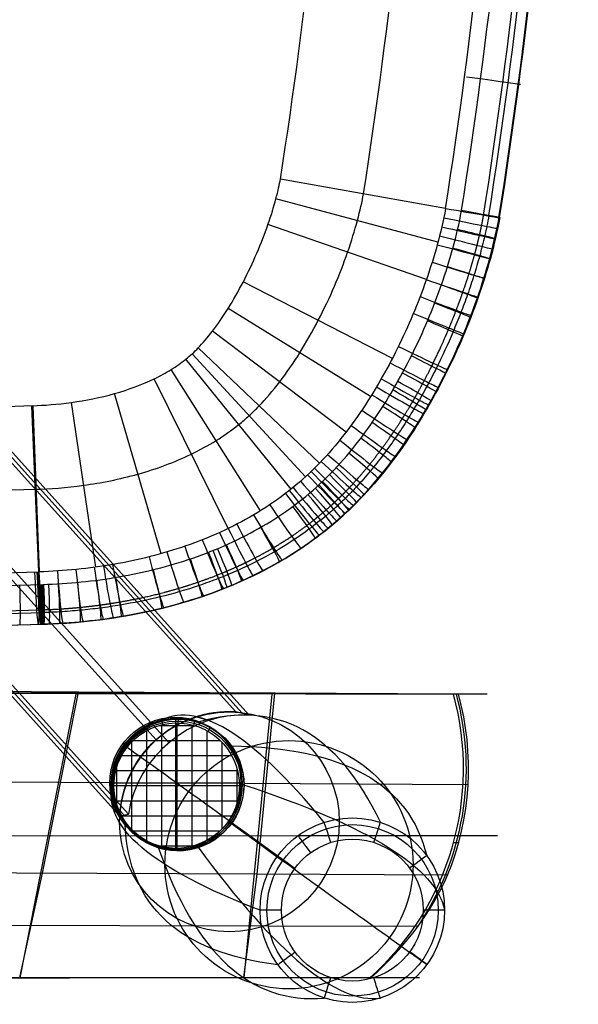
# Model space of a CAD drawing. Header units: millimetres. Extents: x -18.4 to 33.4, y -22 to 35.4.
# Tile 11 of 24: x 25.6 to 33.4, y -22 to -8.1. Entities that reach past the tile are written whole.
import ezdxf

# ---------------------------------------------------------------- set-up
doc = ezdxf.new("R2010")
doc.units = ezdxf.units.MM
doc.header["$MEASUREMENT"] = 0
doc.layers.add('Predefinito', color=7, linetype='Continuous', true_color=0x000000)

msp = doc.modelspace()

# ---------------------------------------------------------------- linework, layer by layer
at = {"layer": 'Predefinito'}
for p, q in [((28.794, -17.939, 1.032), (-10.136, 25.218, 0.005)), ((-9.985, 24.971, 2.76), (28.697, -17.911, 3.78)), ((28.608, -17.893, 6.529), (-9.842, 24.732, 5.515)), ((27.664, -18.328, 1.002), (-10.657, 24.154, -0.009)), ((-11.682, 23.649, -0.036), (27.092, -19.335, 0.987)), ((27.484, -18.289, 6.499), (-10.405, 23.713, 5.5)), ((27.024, -19.341, 3.736), (-11.577, 23.451, 2.718)), ((-11.479, 23.262, 5.472), (26.968, -19.359, 6.486)), ((31.566, -10.796, 8.146), (29.237, -10.382, 8.853)), ((31.459, -11.27, 8.144), (29.173, -10.662, 8.851)), ((32.329, -10.926, 6.924), (32.32, -10.926, 7.224)), ((31.295, -11.797, 8.14), (29.06, -11.025, 8.849)), ((30.815, -12.91, 8.129), (28.713, -11.83, 8.84)), ((30.507, -13.45, 8.122), (28.499, -12.206, 8.835)), ((30.162, -13.95, 8.114), (28.279, -12.525, 8.83)), ((29.787, -14.388, 8.105), (28.078, -12.761, 8.826)), ((29.591, -14.579, 8.1), (27.991, -12.845, 8.824)), ((29.386, -14.753, 8.095), (27.9, -12.923, 8.822)), ((28.955, -15.058, 8.085), (27.695, -13.067, 8.817)), ((28.499, -15.309, 8.075), (27.457, -13.198, 8.811)), ((27.552, -15.664, 8.053), (26.897, -13.406, 8.798)), ((25.827, -15.92, 8.012), (25.731, -13.577, 8.771)), ((25.744, -13.577, 8.771), (25.831, -15.92, 8.012)), ((26.631, -15.854, 8.031), (26.288, -13.531, 8.784)), ((30.253, -15.003, 6.876), (30.244, -15.003, 7.175)), ((25.887, -16.168, 6.278), (25.886, -16.097, 6.274)), ((25.879, -16.658, 7.074), (25.887, -16.658, 6.774)), ((25.882, -20.169, 25.338), (26.386, -17.614, 25.382)), ((26.386, -17.614, 25.382), (26.351, -17.645, 27.581)), ((28.907, -20.184, 25.408), (29.159, -17.629, 25.43)), ((29.159, -17.629, 25.43), (29.115, -17.644, 27.629)), ((26.351, -17.645, 27.581), (25.561, -21.646, 27.512)), ((29.115, -17.644, 27.629), (28.72, -21.644, 27.594)), ((31.748, -17.643, 25.475), (31.677, -17.644, 27.674)), ((28.794, -17.939, 1.032), (28.608, -17.893, 6.529)), ((27.511, -18.04, 25.478), (27.498, -18.005, 26.477)), ((27.565, -18.024, 25.398), (27.571, -18.074, 26.49)), ((27.755, -17.968, 26.477), (27.755, -19.82, 26.477)), ((27.796, -17.994, 25.403), (27.791, -18.05, 26.495)), ((28.026, -18.024, 25.407), (28.01, -18.082, 26.498)), ((28.221, -18.017, 1.017), (28.043, -17.965, 6.514)), ((28.074, -18.04, 25.478), (28.061, -18.021, 26.477)), ((27.346, -18.113, 25.393), (27.361, -18.155, 26.485)), ((27.348, -18.163, 26.485), (27.348, -19.709, 26.469)), ((27.53, -18.085, 26.489), (28.021, -18.085, 26.498)), ((27.56, -18.076, 26.49), (27.56, -19.794, 26.473)), ((27.773, -18.05, 26.494), (27.773, -19.819, 26.478)), ((27.985, -18.075, 26.498), (27.985, -19.792, 26.483)), ((28.198, -18.159, 26.501), (28.198, -19.706, 26.488)), ((28.245, -18.112, 25.41), (28.216, -18.169, 26.501)), ((27.138, -18.323, 26.479), (27.138, -19.55, 26.466)), ((27.163, -18.298, 26.48), (28.387, -18.298, 26.503)), ((28.408, -18.319, 26.504), (28.408, -19.546, 26.494)), ((27.006, -18.435, 25.383), (27.03, -18.458, 26.476)), ((27.044, -18.378, 25.478), (27.024, -18.326, 26.477)), ((28.539, -18.374, 25.478), (28.518, -18.372, 26.477)), ((28.583, -18.433, 25.414), (28.531, -18.48, 26.505)), ((26.999, -18.509, 26.475), (28.548, -18.509, 26.505)), ((27.388, -18.621, 0.995), (27.262, -18.531, 6.493)), ((26.916, -18.721, 26.47), (28.63, -18.722, 26.505)), ((26.925, -18.688, 26.471), (26.925, -19.181, 26.465)), ((28.621, -18.687, 26.505), (28.621, -19.18, 26.501)), ((26.868, -18.921, 25.478), (26.83, -18.868, 26.477)), ((26.869, -18.861, 25.375), (26.892, -18.861, 26.468)), ((28.721, -18.87, 25.413), (28.655, -18.897, 26.504)), ((26.83, -18.894, 26.477), (28.68, -18.894, 26.477)), ((26.867, -18.917, 25.375), (26.89, -18.914, 26.468)), ((26.889, -18.934, 26.467), (28.656, -18.934, 26.504)), ((28.723, -18.919, 25.413), (28.656, -18.943, 26.504)), ((28.718, -18.921, 25.478), (28.679, -18.92, 26.477)), ((31.883, -18.921, 25.478), (28.723, -18.905, 25.413)), ((26.916, -19.147, 26.466), (28.63, -19.147, 26.502)), ((26.926, -19.248, 25.372), (26.94, -19.229, 26.465)), ((28.666, -19.244, 25.409), (28.596, -19.252, 26.5)), ((26.968, -19.359, 6.486), (27.092, -19.335, 0.987)), ((27.047, -19.468, 25.478), (26.991, -19.416, 26.477)), ((26.997, -19.36, 26.465), (28.546, -19.36, 26.498)), ((27.036, -19.459, 25.372), (27.041, -19.431, 26.465)), ((27.158, -19.57, 26.466), (28.382, -19.57, 26.493)), ((28.541, -19.465, 25.478), (28.485, -19.462, 26.477)), ((28.557, -19.454, 25.405), (28.489, -19.45, 26.496)), ((27.196, -19.633, 25.374), (27.19, -19.599, 26.467)), ((28.397, -19.629, 25.4), (28.332, -19.615, 26.492)), ((27.511, -19.802, 25.478), (27.448, -19.767, 26.477)), ((27.524, -19.784, 26.472), (28.016, -19.784, 26.483)), ((27.565, -19.824, 25.38), (27.537, -19.787, 26.472)), ((27.679, -19.846, 25.383), (27.645, -19.81, 26.475)), ((27.795, -19.854, 25.385), (27.755, -19.819, 26.477)), ((27.911, -19.846, 25.388), (27.865, -19.814, 26.48)), ((28.027, -19.824, 25.391), (27.976, -19.794, 26.482)), ((28.075, -19.802, 25.478), (28.011, -19.783, 26.477)), ((31.679, -19.734, 27.673), (31.75, -19.735, 25.474)), ((25.56, -21.639, 27.112), (25.882, -20.169, 25.338)), ((28.721, -21.64, 27.194), (28.907, -20.184, 25.408)), ((25.561, -21.646, 27.512), (25.56, -21.639, 27.112)), ((28.72, -21.644, 27.594), (28.721, -21.64, 27.194)), ((30.498, -21.644, 27.641), (30.513, -21.642, 27.241))]:
    msp.add_line(p, q, dxfattribs=at)
at = {"layer": 'Predefinito', "extrusion": (-0.02615, -6.70595e-06, 0.999658)}
msp.add_lwpolyline([(21.652, 31.205), (21.651, 29.426), (21.666, 16.781), (21.665, 10.459), (21.568, 7.299), (21.479, 5.721), (21.358, 4.145), (21.202, 2.572), (21.01, 1.003), (20.779, -0.56), (20.645, -1.339), (20.494, -2.115), (20.323, -2.886), (20.129, -3.652), (20.021, -4.032), (19.906, -4.41), (19.782, -4.786), (19.65, -5.158), (19.509, -5.527), (19.357, -5.892), (19.195, -6.252), (19.022, -6.607), (18.931, -6.783), (18.836, -6.956), (18.739, -7.128), (18.639, -7.298), (18.535, -7.466), (18.428, -7.632), (18.317, -7.796), (18.204, -7.958), (18.086, -8.117), (17.965, -8.273), (17.841, -8.426), (17.713, -8.577), (17.582, -8.724), (17.447, -8.869), (17.309, -9.01), (17.167, -9.148), (17.023, -9.282), (16.875, -9.413), (16.724, -9.541), (16.57, -9.664), (16.413, -9.784), (16.253, -9.901), (16.091, -10.013), (15.925, -10.121), (15.758, -10.225), (15.587, -10.325), (15.414, -10.42), (15.239, -10.511), (15.061, -10.597), (14.881, -10.678), (14.699, -10.755), (14.514, -10.826), (14.328, -10.892), (14.14, -10.952), (13.95, -11.006), (13.759, -11.055), (13.566, -11.098), (13.372, -11.134), (13.177, -11.165), (12.981, -11.188), (12.882, -11.197), (12.784, -11.205), (12.685, -11.211), (12.586, -11.215), (12.488, -11.217), (12.389, -11.217), (12.29, -11.216), (12.191, -11.213), (12.093, -11.208), (11.994, -11.201), (11.896, -11.192), (11.798, -11.182), (11.7, -11.169), (11.602, -11.155), (11.505, -11.139), (11.408, -11.12), (11.31, -11.1), (11.213, -11.078), (11.116, -11.054), (11.02, -11.028), (10.925, -11), (10.83, -10.97), (10.735, -10.938), (10.642, -10.905)], dxfattribs=at)
at = {"layer": 'Predefinito', "extrusion": (-0.017454, 2.62662e-07, 0.999848)}
msp.add_lwpolyline([(17.643, 32.156), (17.643, 29.594), (17.617, 10.241), (17.512, 7.479), (17.421, 6.1), (17.296, 4.723), (17.131, 3.35), (17.031, 2.667), (16.916, 1.985), (16.786, 1.306), (16.639, 0.631), (16.473, -0.04), (16.286, -0.705), (16.078, -1.364), (15.965, -1.691), (15.847, -2.016), (15.723, -2.338), (15.593, -2.658), (15.456, -2.976), (15.314, -3.291), (15.166, -3.603), (15.011, -3.912), (14.851, -4.218), (14.684, -4.52), (14.51, -4.819), (14.329, -5.114), (14.142, -5.404), (13.947, -5.69), (13.745, -5.97), (13.536, -6.245), (13.318, -6.514), (13.093, -6.776), (12.86, -7.03), (12.618, -7.278), (12.494, -7.398), (12.368, -7.516), (12.24, -7.632), (12.11, -7.746), (11.978, -7.857), (11.843, -7.966), (11.707, -8.072), (11.568, -8.175), (11.428, -8.275), (11.285, -8.373), (11.141, -8.468), (10.994, -8.559), (10.821, -8.662)], dxfattribs=at)
at = {"layer": 'Predefinito', "extrusion": (-0.022106, -7.63506e-05, 0.999756)}
msp.add_lwpolyline([(19.753, 32.239), (19.743, 29.453), (19.696, 11.677), (19.617, 8.716), (19.547, 7.237), (19.45, 5.759), (19.322, 4.283), (19.158, 2.811), (18.955, 1.344), (18.835, 0.613), (18.7, -0.115), (18.547, -0.84), (18.374, -1.56), (18.278, -1.917), (18.177, -2.273), (18.068, -2.627), (17.953, -2.979), (17.831, -3.328), (17.7, -3.675), (17.562, -4.018), (17.415, -4.357), (17.259, -4.692), (17.094, -5.023), (16.919, -5.348), (16.735, -5.667), (16.54, -5.98), (16.336, -6.286), (16.121, -6.585), (16.011, -6.731), (15.897, -6.874), (15.781, -7.016), (15.663, -7.156), (15.542, -7.293), (15.419, -7.428), (15.294, -7.56), (15.166, -7.69), (15.036, -7.818), (14.904, -7.942), (14.77, -8.064), (14.633, -8.184), (14.494, -8.3), (14.353, -8.413), (14.21, -8.523), (14.065, -8.63), (13.918, -8.734), (13.769, -8.834), (13.617, -8.93), (13.464, -9.023), (13.309, -9.112), (13.152, -9.197), (12.993, -9.279), (12.833, -9.355), (12.671, -9.428), (12.508, -9.496), (12.373, -9.548), (12.238, -9.597), (12.101, -9.643), (11.964, -9.685), (11.827, -9.725), (11.689, -9.76), (11.55, -9.793), (11.411, -9.822)], dxfattribs=at)
at = {"layer": 'Predefinito'}
for points in [[(31.712, -17.643, 26.574), (29.137, -17.637, 26.529), (26.369, -17.629, 26.481), (9.786, -17.556, 26.193), (7.027, -17.445, 26.146), (5.649, -17.35, 26.122)], [(31.748, -17.643, 25.475), (29.16, -17.629, 25.43), (26.388, -17.614, 25.382), (9.813, -17.498, 25.096), (7.057, -17.38, 25.048), (5.682, -17.282, 25.025)], [(26.868, -18.896, 25.375), (26.134, -18.892, 25.36), (14.575, -18.853, 25.124), (8.799, -18.757, 25.007), (5.917, -18.605, 24.949)], [(31.593, -20.197, 25.471), (28.907, -20.184, 25.408), (10.803, -20.109, 24.989), (7.79, -20.019, 24.92), (6.286, -19.94, 24.885), (4.784, -19.833, 24.85)], [(31.176, -20.919, 26.36), (16.458, -20.889, 25.996), (10.283, -20.872, 25.844), (7.199, -20.777, 25.768), (5.658, -20.692, 25.73)], [(30.513, -21.642, 27.241), (28.722, -21.64, 27.194), (16.082, -21.643, 26.864), (9.764, -21.636, 26.699), (6.607, -21.536, 26.616), (5.03, -21.445, 26.575)], [(30.506, -21.643, 27.441), (28.721, -21.642, 27.394), (16.082, -21.652, 27.064), (9.764, -21.648, 26.898), (6.607, -21.549, 26.816), (5.03, -21.459, 26.774)]]:
    msp.add_polyline3d(points, dxfattribs=at)
at = {"layer": 'Predefinito', "extrusion": (-0.022877, -0.00678, 0.999715)}
msp.add_circle((26.038, 21.868, 24.877), 0.933, dxfattribs=at)
at = {"layer": 'Predefinito', "extrusion": (-0.020277, -0.009415, 0.99975)}
msp.add_circle((28.869, 17.802, 25.548), 0.907, dxfattribs=at)
at = {"layer": 'Predefinito'}
for centre, radius in [((28.516, -19.443, 6.499), 1.55), ((27.755, -18.895, 26.477), 0.925), ((27.774, -18.908, 25.978), 0.925), ((27.793, -18.922, 25.478), 0.925), ((29.357, -20.049, -15.562), 1.75), ((30.251, -20.689, -39.31), 1.001)]:
    msp.add_circle(centre, radius, dxfattribs=at)
at = {"layer": 'Predefinito', "extrusion": (-0.020759, -0.009407, 0.99974)}
msp.add_circle((28.71, 18.081, 26.081), 0.885, dxfattribs=at)
at = {"layer": 'Predefinito', "extrusion": (-0.008753, 0.006321, 0.999942)}
msp.add_circle((29.908, -20.441, -39.414), 1.301, dxfattribs=at)
at = {"layer": 'Predefinito', "extrusion": (-0.003273, 0.002374, 0.999992)}
msp.add_circle((30.126, -20.599, -39.374), 1.209, dxfattribs=at)
at = {"layer": 'Predefinito', "extrusion": (-0.023333, -8.33473e-12, 0.999728)}
msp.add_arc((-2.22, -51.912, 8.168), 82.318, 81.19405, 91.33608, dxfattribs=at)
at = {"layer": 'Predefinito', "extrusion": (-0.023333, 2.40922e-12, 0.999728)}
msp.add_arc((-2.216, -51.849, 7.786), 83.436, 81.17126, 91.32089, dxfattribs=at)
at = {"layer": 'Predefinito', "extrusion": (-0.023333, -3.35091e-10, 0.999728)}
msp.add_arc((-2.219, -51.891, 7.408), 84.645, 81.15562, 91.30004, dxfattribs=at)
at = {"layer": 'Predefinito', "extrusion": (-0.023333, 5.46021e-13, 0.999728)}
msp.add_arc((-2.214, -51.809, 5.668), 84.751, 81.14859, 91.3016, dxfattribs=at)
at = {"layer": 'Predefinito', "extrusion": (-0.023333, -2.76446e-10, 0.999728)}
msp.add_arc((-2.217, -51.863, 7.041), 85.154, 81.1458, 91.29343, dxfattribs=at)
at = {"layer": 'Predefinito', "extrusion": (-0.023333, 1.57599e-12, 0.999728)}
msp.add_arc((-2.213, -51.791, 5.814), 85.128, 81.14135, 91.29669, dxfattribs=at)
at = {"layer": 'Predefinito', "extrusion": (-0.023333, -6.08983e-10, 0.999728)}
msp.add_arc((-2.216, -51.85, 6.468), 85.347, 81.14211, 91.29094, dxfattribs=at)
at = {"layer": 'Predefinito', "extrusion": (-0.023333, 1.17385e-12, 0.999728)}
msp.add_arc((-2.21, -51.746, 6.319), 85.245, 81.13601, 91.29704, dxfattribs=at)
at = {"layer": 'Predefinito', "extrusion": (-0.023333, 4.88773e-13, 0.999728)}
msp.add_arc((-2.212, -51.785, 6.168), 85.284, 81.13838, 91.29467, dxfattribs=at)
at = {"layer": 'Predefinito', "extrusion": (-0.023333, -7.24378e-12, 0.999728)}
msp.add_arc((-65.898, 23.283, 8.168), 79.519, 338.66234, 1.9158, dxfattribs=at)
at = {"layer": 'Predefinito', "extrusion": (0.139569, 0.990204, 0.004096)}
msp.add_arc((-32.545, 7.182, -4.372), 1.021, 104.3618, 176.2692, dxfattribs=at)
at = {"layer": 'Predefinito', "extrusion": (-0.023333, 9.16246e-12, 0.999728)}
msp.add_arc((-65.897, 23.285, 7.786), 80.697, 338.66385, 1.9109, dxfattribs=at)
at = {"layer": 'Predefinito', "extrusion": (-0.023333, -2.76178e-07, 0.999728)}
msp.add_arc((-65.897, 23.288, 7.408), 81.862, 338.66462, 1.90546, dxfattribs=at)
at = {"layer": 'Predefinito', "extrusion": (-0.023333, -1.37997e-11, 0.999728)}
msp.add_arc((-65.897, 23.298, 5.668), 82.039, 338.6655, 1.90464, dxfattribs=at)
at = {"layer": 'Predefinito', "extrusion": (0.176278, 0.984327, 0.005179)}
for centre, radius, start, end in [((-32.721, 7.184, -5.02), 1.021, 104.3701, 176.2795), ((-33.219, 6.967, -5.02), 0.529, 181.7672, 271.8689)]:
    msp.add_arc(centre, radius, start, end, dxfattribs=at)
at = {"layer": 'Predefinito', "extrusion": (-0.023333, 1.85283e-10, 0.999728)}
msp.add_arc((-65.897, 23.29, 7.041), 82.397, 338.66595, 1.90407, dxfattribs=at)
at = {"layer": 'Predefinito', "extrusion": (-0.023333, 1.34983e-11, 0.999728)}
msp.add_arc((-65.897, 23.297, 5.814), 82.436, 338.66598, 1.90365, dxfattribs=at)
at = {"layer": 'Predefinito', "extrusion": (0.202497, 0.979265, 0.005976)}
msp.add_arc((-32.846, 7.183, -4.265), 1.021, 104.3767, 176.2883, dxfattribs=at)
at = {"layer": 'Predefinito', "extrusion": (-0.023333, 1.90825e-10, 0.999728)}
msp.add_arc((-65.897, 23.293, 6.468), 82.6, 338.66619, 1.90324, dxfattribs=at)
at = {"layer": 'Predefinito', "extrusion": (-0.023333, 1.35187e-11, 0.999728)}
msp.add_arc((-65.897, 23.294, 6.319), 82.6, 338.66618, 1.90325, dxfattribs=at)
at = {"layer": 'Predefinito', "extrusion": (-0.023333, -9.51602e-13, 0.999728)}
msp.add_arc((-65.897, 23.295, 6.168), 82.6, 338.66618, 1.90324, dxfattribs=at)
at = {"layer": 'Predefinito', "extrusion": (0.225445, 0.974234, 0.006613)}
msp.add_arc((-32.94, 7.181, -3.613), 1.021, 104.3834, 176.2971, dxfattribs=at)
at = {"layer": 'Predefinito', "extrusion": (0.225315, 0.974263, 0.00662)}
msp.add_arc((-33.437, 6.963, -3.617), 0.529, 181.7846, 271.8815, dxfattribs=at)
at = {"layer": 'Predefinito', "extrusion": (0.246046, 0.969231, 0.007203)}
msp.add_arc((-33.011, 7.178, -3.035), 1.02, 104.3903, 176.3058, dxfattribs=at)
at = {"layer": 'Predefinito', "extrusion": (0.264901, 0.964244, 0.00779)}
msp.add_arc((-33.067, 7.175, -2.51), 1.02, 104.3971, 176.3145, dxfattribs=at)
at = {"layer": 'Predefinito', "extrusion": (0.26538, 0.964112, 0.007797)}
msp.add_arc((-33.565, 6.957, -2.497), 0.529, 181.8023, 271.8942, dxfattribs=at)
at = {"layer": 'Predefinito', "extrusion": (0.298926, 0.954236, 0.008779)}
msp.add_arc((-33.141, 7.168, -1.577), 1.02, 104.4105, 176.3319, dxfattribs=at)
at = {"layer": 'Predefinito', "extrusion": (0.300223, 0.953828, 0.00882)}
msp.add_arc((-33.641, 6.95, -1.542), 0.529, 181.8201, 271.907, dxfattribs=at)
at = {"layer": 'Predefinito', "extrusion": (0.329689, 0.94404, 0.009687)}
msp.add_arc((-33.181, 7.159, -0.743), 1.02, 104.4244, 176.3497, dxfattribs=at)
at = {"layer": 'Predefinito', "extrusion": (0.331883, 0.94327, 0.00975)}
msp.add_arc((-33.68, 6.941, -0.684), 0.529, 181.8385, 271.9202, dxfattribs=at)
at = {"layer": 'Predefinito', "extrusion": (0.358478, 0.933478, 0.010583)}
msp.add_arc((-33.194, 7.15, 0.034), 1.02, 104.4381, 176.3681, dxfattribs=at)
at = {"layer": 'Predefinito', "extrusion": (0.361616, 0.932267, 0.010624)}
msp.add_arc((-33.691, 6.931, 0.118), 0.53, 181.8576, 271.9339, dxfattribs=at)
at = {"layer": 'Predefinito', "extrusion": (0.386155, 0.922364, 0.011363)}
msp.add_arc((-33.184, 7.139, 0.783), 1.02, 104.4526, 176.3874, dxfattribs=at)
at = {"layer": 'Predefinito', "extrusion": (0.39028, 0.920625, 0.011466)}
msp.add_arc((-33.678, 6.92, 0.895), 0.53, 181.8778, 271.9485, dxfattribs=at)
at = {"layer": 'Predefinito', "extrusion": (0.440582, 0.89762, 0.012898)}
msp.add_arc((-33.098, 7.115, 2.281), 1.02, 104.4867, 176.4306, dxfattribs=at)
at = {"layer": 'Predefinito', "extrusion": (0.446857, 0.894509, 0.013128)}
msp.add_arc((-33.579, 6.893, 2.457), 0.53, 181.9232, 271.9811, dxfattribs=at)
at = {"layer": 'Predefinito', "extrusion": (0.468299, 0.883463, 0.013765)}
msp.add_arc((-33.018, 7.099, 3.067), 1.02, 104.5061, 176.4553, dxfattribs=at)
at = {"layer": 'Predefinito', "extrusion": (0.475763, 0.879462, 0.013978)}
msp.add_arc((-33.488, 6.876, 3.282), 0.53, 181.9493, 271.9999, dxfattribs=at)
at = {"layer": 'Predefinito', "extrusion": (0.511757, 0.858999, 0.015027)}
msp.add_arc((-32.839, 7.072, 4.343), 1.02, 104.539, 176.498, dxfattribs=at)
at = {"layer": 'Predefinito', "extrusion": (0.496951, 0.867656, 0.014599)}
msp.add_arc((-32.907, 7.082, 3.902), 1.02, 104.5273, 176.4829, dxfattribs=at)
at = {"layer": 'Predefinito', "extrusion": (0.490569, 0.871283, 0.014413)}
msp.add_arc((-33.431, 6.867, 3.714), 0.53, 181.9635, 272.0101, dxfattribs=at)
at = {"layer": 'Predefinito', "extrusion": (0.52689, 0.849793, 0.015476)}
msp.add_arc((-32.759, 7.062, 4.802), 1.02, 104.5515, 176.5141, dxfattribs=at)
at = {"layer": 'Predefinito', "extrusion": (0.505641, 0.862616, 0.014855)}
msp.add_arc((-33.364, 6.857, 4.16), 0.53, 181.9786, 272.0209, dxfattribs=at)
at = {"layer": 'Predefinito', "extrusion": (0.536695, 0.843629, 0.015768)}
msp.add_arc((-33.199, 6.835, 5.104), 0.53, 182.0116, 272.0446, dxfattribs=at)
at = {"layer": 'Predefinito', "extrusion": (0.558341, 0.829449, 0.016412)}
msp.add_arc((-32.566, 7.038, 5.782), 1.019, 104.5789, 176.5495, dxfattribs=at)
at = {"layer": 'Predefinito', "extrusion": (0.59178, 0.805913, 0.017372)}
msp.add_arc((-32.312, 7.011, 6.867), 1.019, 104.6107, 176.5906, dxfattribs=at)
at = {"layer": 'Predefinito', "extrusion": (0.569312, 0.821951, 0.016726)}
msp.add_arc((-32.983, 6.81, 6.133), 0.53, 182.0492, 272.0717, dxfattribs=at)
at = {"layer": 'Predefinito', "extrusion": (0.627757, 0.77819, 0.018465)}
msp.add_arc((-31.978, 6.978, 8.085), 1.019, 104.648, 176.639, dxfattribs=at)
at = {"layer": 'Predefinito', "extrusion": (0.603932, 0.796838, 0.017743)}
msp.add_arc((-32.701, 6.78, 7.272), 0.53, 182.0929, 272.103, dxfattribs=at)
at = {"layer": 'Predefinito', "extrusion": (0.666932, 0.744862, 0.019574)}
msp.add_arc((-31.534, 6.938, 9.477), 1.019, 104.693, 176.6971, dxfattribs=at)
at = {"layer": 'Predefinito', "extrusion": (0.641026, 0.767288, 0.018833)}
msp.add_arc((-32.332, 6.744, 8.549), 0.53, 182.1442, 272.1399, dxfattribs=at)
at = {"layer": 'Predefinito', "extrusion": (0.687958, 0.72547, 0.020198)}
msp.add_arc((-31.256, 6.915, 10.254), 1.019, 104.7193, 176.731, dxfattribs=at)
at = {"layer": 'Predefinito', "extrusion": (0.73272, 0.680191, 0.021499)}
msp.add_arc((-30.557, 6.861, 11.98), 1.018, 104.7805, 176.81, dxfattribs=at)
at = {"layer": 'Predefinito', "extrusion": (0.721501, 0.69209, 0.021161)}
msp.add_arc((-30.747, 6.875, 11.539), 1.018, 104.7646, 176.7892, dxfattribs=at)
at = {"layer": 'Predefinito', "extrusion": (0.710089, 0.703802, 0.020899)}
msp.add_arc((-30.93, 6.888, 11.096), 1.018, 104.7487, 176.7688, dxfattribs=at)
at = {"layer": 'Predefinito', "extrusion": (0.70242, 0.711464, 0.020637)}
msp.add_arc((-31.54, 6.676, 10.802), 0.53, 182.2411, 272.2096, dxfattribs=at)
at = {"layer": 'Predefinito', "extrusion": (0.681101, 0.731916, 0.02001)}
msp.add_arc((-31.843, 6.701, 9.999), 0.53, 182.2056, 272.1841, dxfattribs=at)
at = {"layer": 'Predefinito', "extrusion": (0.754444, 0.65599, 0.022165)}
msp.add_arc((-30.159, 6.832, 12.845), 1.018, 104.8132, 176.8522, dxfattribs=at)
at = {"layer": 'Predefinito', "extrusion": (0.735342, 0.677351, 0.021604)}
msp.add_arc((-31.004, 6.635, 12.083), 0.531, 182.3004, 272.2522, dxfattribs=at)
at = {"layer": 'Predefinito', "extrusion": (0.724489, 0.688958, 0.021285)}
msp.add_arc((-31.19, 6.649, 11.657), 0.53, 182.2802, 272.2377, dxfattribs=at)
at = {"layer": 'Predefinito', "extrusion": (0.794834, 0.606377, 0.02335)}
msp.add_arc((-29.294, 6.774, 14.5), 1.018, 104.8802, 176.9388, dxfattribs=at)
at = {"layer": 'Predefinito', "extrusion": (0.785157, 0.618867, 0.023066)}
msp.add_arc((-29.517, 6.788, 14.097), 1.018, 104.8633, 176.917, dxfattribs=at)
at = {"layer": 'Predefinito', "extrusion": (0.775179, 0.631331, 0.022775)}
msp.add_arc((-29.736, 6.803, 13.686), 1.018, 104.8465, 176.8953, dxfattribs=at)
at = {"layer": 'Predefinito', "extrusion": (0.766302, 0.642086, 0.022513)}
msp.add_arc((-30.414, 6.593, 13.324), 0.531, 182.3616, 272.2963, dxfattribs=at)
at = {"layer": 'Predefinito', "extrusion": (0.745936, 0.665657, 0.021915)}
msp.add_arc((-30.812, 6.621, 12.504), 0.531, 182.3207, 272.2668, dxfattribs=at)
at = {"layer": 'Predefinito', "extrusion": (0.830504, 0.556477, 0.024401)}
msp.add_arc((-28.367, 6.717, 16.021), 1.017, 104.9476, 177.0259, dxfattribs=at)
at = {"layer": 'Predefinito', "extrusion": (0.861507, 0.507115, 0.025312)}
msp.add_arc((-27.403, 6.663, 17.399), 1.017, 105.0143, 177.1121, dxfattribs=at)
at = {"layer": 'Predefinito', "extrusion": (0.803757, 0.594489, 0.023614)}
msp.add_arc((-29.569, 6.537, 14.875), 0.531, 182.4443, 272.3557, dxfattribs=at)
at = {"layer": 'Predefinito', "extrusion": (0.888183, 0.458749, 0.026092)}
msp.add_arc((-26.417, 6.612, 18.636), 1.017, 105.0797, 177.1966, dxfattribs=at)
at = {"layer": 'Predefinito', "extrusion": (0.910845, 0.411879, 0.026788)}
msp.add_arc((-25.427, 6.565, 19.736), 1.016, 105.1429, 177.2784, dxfattribs=at)
at = {"layer": 'Predefinito', "extrusion": (0.90001, 0.435067, 0.026442)}
msp.add_arc((-25.921, 6.588, 19.204), 1.016, 105.1117, 177.238, dxfattribs=at)
at = {"layer": 'Predefinito', "extrusion": (0.866003, 0.499391, 0.025443)}
msp.add_arc((-27.737, 6.43, 17.604), 0.531, 182.6094, 272.4744, dxfattribs=at)
at = {"layer": 'Predefinito', "extrusion": (0.929805, 0.367037, 0.027333)}
msp.add_arc((-24.452, 6.523, 20.702), 1.016, 105.2032, 177.3567, dxfattribs=at)
at = {"layer": 'Predefinito', "extrusion": (0.912989, 0.407101, 0.026823)}
msp.add_arc((-25.812, 6.335, 19.843), 0.532, 182.7695, 272.5897, dxfattribs=at)
at = {"layer": 'Predefinito', "extrusion": (0.958643, 0.283218, 0.028144)}
msp.add_arc((-22.56, 6.451, 22.29), 1.015, 105.317, 177.5032, dxfattribs=at)
at = {"layer": 'Predefinito', "extrusion": (0.945584, 0.324191, 0.027758)}
msp.add_arc((-23.495, 6.486, 21.548), 1.015, 105.2612, 177.4316, dxfattribs=at)
at = {"layer": 'Predefinito', "extrusion": (0.931537, 0.362615, 0.027368)}
msp.add_arc((-24.841, 6.293, 20.792), 0.532, 182.8467, 272.6452, dxfattribs=at)
at = {"layer": 'Predefinito', "extrusion": (0.927181, 0.373621, 0.02724)}
msp.add_arc((-25.083, 6.303, 20.565), 0.532, 182.8276, 272.6315, dxfattribs=at)
at = {"layer": 'Predefinito', "extrusion": (0.922641, 0.384706, 0.027107)}
msp.add_arc((-25.326, 6.313, 20.331), 0.532, 182.8084, 272.6176, dxfattribs=at)
at = {"layer": 'Predefinito', "extrusion": (0.985107, 0.169494, 0.028915)}
msp.add_arc((-19.873, 6.368, 24.021), 1.014, 105.4707, 177.7019, dxfattribs=at)
at = {"layer": 'Predefinito', "extrusion": (0.969372, 0.243939, 0.028506)}
msp.add_arc((-21.647, 6.419, 22.942), 1.015, 105.37, 177.5718, dxfattribs=at)
at = {"layer": 'Predefinito', "extrusion": (0.947094, 0.319747, 0.027825)}
msp.add_arc((-23.881, 6.254, 21.632), 0.532, 182.9211, 272.6987, dxfattribs=at)
at = {"layer": 'Predefinito', "extrusion": (0.999087, 0.031027, 0.029352)}
msp.add_arc((-16.441, 6.29, 25.487), 1.013, 105.6585, 177.944, dxfattribs=at)
at = {"layer": 'Predefinito', "extrusion": (0.999075, 0.03141, 0.029352)}
msp.add_arc((-16.45, 6.29, 25.513), 1.013, 105.658, 177.9434, dxfattribs=at)
at = {"layer": 'Predefinito', "extrusion": (0.999069, 0.031602, 0.029352)}
msp.add_arc((-16.455, 6.29, 25.526), 1.013, 105.6578, 177.943, dxfattribs=at)
at = {"layer": 'Predefinito', "extrusion": (0.999066, 0.031698, 0.029352)}
msp.add_arc((-16.458, 6.29, 25.532), 1.013, 105.6576, 177.9429, dxfattribs=at)
at = {"layer": 'Predefinito', "extrusion": (0.999191, 0.027488, 0.029356)}
msp.add_arc((-16.351, 6.288, 25.607), 1.013, 105.6632, 177.9502, dxfattribs=at)
at = {"layer": 'Predefinito', "extrusion": (0.99754, 0.06369, 0.029289)}
msp.add_arc((-17.265, 6.306, 25.249), 1.013, 105.6139, 177.8869, dxfattribs=at)
at = {"layer": 'Predefinito', "extrusion": (0.994682, 0.098754, 0.029242)}
msp.add_arc((-18.141, 6.324, 24.877), 1.014, 105.5664, 177.8256, dxfattribs=at)
at = {"layer": 'Predefinito', "extrusion": (0.990582, 0.133794, 0.029108)}
msp.add_arc((-19.004, 6.344, 24.472), 1.014, 105.5193, 177.7644, dxfattribs=at)
at = {"layer": 'Predefinito', "extrusion": (0.988027, 0.15153, 0.029004)}
msp.add_arc((-19.438, 6.356, 24.253), 1.014, 105.4952, 177.7333, dxfattribs=at)
at = {"layer": 'Predefinito', "extrusion": (0.97051, 0.23937, 0.028513)}
msp.add_arc((-22.024, 6.188, 23.013), 0.532, 183.0606, 272.799, dxfattribs=at)
at = {"layer": 'Predefinito', "extrusion": (0.999088, 0.031004, 0.029353)}
msp.add_arc((-16.921, 6.059, 25.485), 0.533, 183.4219, 273.0591, dxfattribs=at)
at = {"layer": 'Predefinito', "extrusion": (0.999076, 0.031387, 0.029352)}
msp.add_arc((-16.931, 6.059, 25.511), 0.533, 183.4213, 273.0586, dxfattribs=at)
at = {"layer": 'Predefinito', "extrusion": (0.99907, 0.031579, 0.029352)}
msp.add_arc((-16.935, 6.059, 25.524), 0.533, 183.4209, 273.0584, dxfattribs=at)
at = {"layer": 'Predefinito', "extrusion": (0.999131, 0.029602, 0.029354)}
msp.add_arc((-16.885, 6.058, 25.571), 0.533, 183.4222, 273.0632, dxfattribs=at)
at = {"layer": 'Predefinito', "extrusion": (0.999191, 0.027493, 0.029356)}
msp.add_arc((-16.832, 6.057, 25.607), 0.533, 183.428, 273.0635, dxfattribs=at)
at = {"layer": 'Predefinito', "extrusion": (0.999183, 0.027791, 0.029355)}
msp.add_arc((-16.839, 6.057, 25.604), 0.533, 183.4275, 273.0631, dxfattribs=at)
at = {"layer": 'Predefinito', "extrusion": (0.999166, 0.028386, 0.029355)}
msp.add_arc((-16.854, 6.057, 25.599), 0.533, 183.4265, 273.0623, dxfattribs=at)
at = {"layer": 'Predefinito', "extrusion": (0.999132, 0.029573, 0.029354)}
msp.add_arc((-16.885, 6.058, 25.587), 0.533, 183.4244, 273.0609, dxfattribs=at)
at = {"layer": 'Predefinito', "extrusion": (0.998809, 0.03898, 0.029344)}
msp.add_arc((-17.123, 6.062, 25.496), 0.533, 183.4081, 273.0491, dxfattribs=at)
at = {"layer": 'Predefinito', "extrusion": (0.997921, 0.057402, 0.029318)}
msp.add_arc((-17.589, 6.071, 25.313), 0.533, 183.3762, 273.0261, dxfattribs=at)
at = {"layer": 'Predefinito', "extrusion": (0.995209, 0.093298, 0.029239)}
msp.add_arc((-18.487, 6.09, 24.937), 0.533, 183.3139, 272.9813, dxfattribs=at)
at = {"layer": 'Predefinito', "extrusion": (0.991237, 0.128842, 0.029122)}
msp.add_arc((-19.366, 6.111, 24.532), 0.533, 183.2523, 272.937, dxfattribs=at)
at = {"layer": 'Predefinito', "extrusion": (0.985911, 0.164741, 0.028965)}
msp.add_arc((-20.242, 6.134, 24.084), 0.533, 183.19, 272.8922, dxfattribs=at)
at = {"layer": 'Predefinito', "extrusion": (0.999179, 0.027934, 0.029355)}
msp.add_arc((-16.843, 6.059, 25.275), 0.533, 183.4272, 273.0629, dxfattribs=at)
at = {"layer": 'Predefinito', "extrusion": (0.952102, 0.304504, 0.027928)}
for centre, radius, start, end in [((-856.593, 19.099, 21.411), 831.05, 355.946534, 0.399228), ((801.932, -43.55, 21.411), 832.164, 175.282501, 179.729614)]:
    msp.add_arc(centre, radius, start, end, dxfattribs=at)
at = {"layer": 'Predefinito', "extrusion": (0.951571, -0.304177, 0.044605)}
for centre, radius, start, end in [((-839.146, -1.054, 33.339), 830.889, 357.275268, 1.728936), ((819.377, -25.155, 33.339), 831.318, 176.60911, 181.060641)]:
    msp.add_arc(centre, radius, start, end, dxfattribs=at)
at = {"layer": 'Predefinito', "extrusion": (-0.026172, -0.000432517, 0.999657)}
msp.add_arc((19.15, 28.261, 26.843), 3.959, 40.8384, 104.4085, dxfattribs=at)
at = {"layer": 'Predefinito', "extrusion": (-0.032122, 0.000593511, 0.999484)}
msp.add_arc((18.174, 29.073, 25.369), 3.959, 56.3282, 106.4323, dxfattribs=at)
at = {"layer": 'Predefinito', "extrusion": (-0.021432, -0.000501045, 0.99977)}
msp.add_arc((19.341, 28.025, 24.798), 3.959, 66.3383, 104.0499, dxfattribs=at)
at = {"layer": 'Predefinito', "extrusion": (-0.026362, 1.27302e-15, 0.999652)}
msp.add_arc((19.449, 28.685, 5.772), 1.558, 176.8616, 266.6837, dxfattribs=at)
at = {"layer": 'Predefinito'}
msp.add_arc((28.519, -19.438, 6.499), 1.547, 86.6647, 132.0997, dxfattribs=at)
at = {"layer": 'Predefinito', "extrusion": (-0.026362, -2.41275e-15, 0.999652)}
msp.add_arc((19.603, 28.752, 0.272), 1.666, 177.9709, 260.7289, dxfattribs=at)
at = {"layer": 'Predefinito', "extrusion": (0.587707, 0.809074, 0.00020158)}
for centre, radius, start, end in [((-863.917, 27.357, 1.03), 831.238, 355.418882, 359.870515), ((794.608, -50.625, 1.03), 832.625, 174.755782, 179.200485)]:
    msp.add_arc(centre, radius, start, end, dxfattribs=at)
at = {"layer": 'Predefinito', "extrusion": (-0.590583, 0.805743, -0.044607)}
for centre, radius, start, end in [((817.707, -25.125, -32.796), 831.318, 176.609567, 181.061094), ((-840.816, -1.036, -32.796), 830.889, 357.275721, 1.729393)]:
    msp.add_arc(centre, radius, start, end, dxfattribs=at)
at = {"layer": 'Predefinito', "extrusion": (4.03481e-15, 0.999624, -0.027421)}
msp.add_arc((-857.905, 19.468, -19.613), 831.056, 355.925309, 0.377961, dxfattribs=at)
at = {"layer": 'Predefinito', "extrusion": (-1.22932e-15, 0.999624, -0.027421)}
msp.add_arc((800.619, -43.798, -19.613), 832.181, 175.261306, 179.708335, dxfattribs=at)
at = {"layer": 'Predefinito', "extrusion": (0.950252, 0.311482, 8.46905e-15)}
msp.add_arc((-28.083, -39.01, 22.311), 0.3, 270, 355.9003, dxfattribs=at)
at = {"layer": 'Predefinito', "extrusion": (0.950952, -0.309339, 2.36745e-14)}
msp.add_arc((-9.317, -39.01, 35.161), 0.3, 270, 357.2502, dxfattribs=at)
at = {"layer": 'Predefinito', "extrusion": (0.810432, 0.585833, 4.37776e-07)}
msp.add_arc((-33.492, -39.01, 12.394), 0.3, 270.0016, 355.5287, dxfattribs=at)
at = {"layer": 'Predefinito', "extrusion": (0.592258, 0.805748, 3.7782e-10)}
msp.add_arc((-35.628, -39.01, 1.237), 0.3, 270, 355.3865, dxfattribs=at)
at = {"layer": 'Predefinito', "extrusion": (-0.591494, 0.80631, -1.51988e-14)}
msp.add_arc((-13.154, -39.01, -34.576), 0.3, 181.1012, 270, dxfattribs=at)
at = {"layer": 'Predefinito', "extrusion": (-0.023091, 0.781333, 0.623687)}
msp.add_arc((-24.101, 31.086, -0.624), 7.165, 143.4947, 163.8151, dxfattribs=at)
at = {"layer": 'Predefinito', "extrusion": (-0.003132, 0.999995, 5.21146e-14)}
msp.add_arc((-29.185, -39.01, -20.781), 0.3, 270, 355.8954, dxfattribs=at)
at = {"layer": 'Predefinito', "extrusion": (-0.003132, 0.999995, 3.77801e-14)}
msp.add_arc((-31.187, -39.01, -20.789), 0.3, 179.7533, 270, dxfattribs=at)
at = {"layer": 'Predefinito', "extrusion": (-0.591494, 0.80631, 3.65366e-14)}
msp.add_arc((-11.152, -39.01, -34.576), 0.3, 270, 357.2386, dxfattribs=at)
at = {"layer": 'Predefinito', "extrusion": (0.592258, 0.805748, 3.86739e-14)}
msp.add_arc((-37.629, -39.01, 1.252), 0.3, 179.2414, 270, dxfattribs=at)
at = {"layer": 'Predefinito', "extrusion": (0.950952, -0.309339, 1.34239e-14)}
msp.add_arc((-11.319, -39.01, 35.174), 0.3, 181.1128, 270, dxfattribs=at)
at = {"layer": 'Predefinito', "extrusion": (0.950252, 0.311482, -3.1485e-14)}
msp.add_arc((-30.085, -39.01, 22.291), 0.3, 179.758, 270, dxfattribs=at)
at = {"layer": 'Predefinito'}
for points, knots in [([(25.744, -13.577, 8.771), (25.901, -13.572, 8.775), (26.09, -13.559, 8.779), (26.487, -13.504, 8.789), (26.696, -13.463, 8.793), (27.097, -13.35, 8.803), (27.288, -13.279, 8.807), (27.542, -13.157, 8.813), (27.621, -13.113, 8.815), (27.769, -13.021, 8.818), (27.837, -12.973, 8.82), (27.932, -12.898, 8.822), (27.962, -12.872, 8.823), (28.02, -12.819, 8.824), (28.048, -12.792, 8.825), (28.138, -12.698, 8.827), (28.207, -12.618, 8.829), (28.351, -12.431, 8.832), (28.425, -12.323, 8.834), (28.572, -12.088, 8.837), (28.645, -11.961, 8.839), (28.85, -11.566, 8.844), (28.97, -11.283, 8.846), (29.106, -10.895, 8.85), (29.143, -10.772, 8.851), (29.202, -10.552, 8.852), (29.224, -10.455, 8.852), (29.237, -10.382, 8.853)], [-11.058365, -11.058365, -11.058365, -11.058365, -10.933365, -10.933365, -10.808365, -10.808365, -10.683365, -10.683365, -10.620865, -10.620865, -10.558365, -10.558365, -10.527115, -10.527115, -10.495865, -10.495865, -10.433365, -10.433365, -10.370865, -10.370865, -10.308365, -10.308365, -10.183365, -10.183365, -10.120865, -10.120865, -10.058365, -10.058365, -10.058365, -10.058365]), ([(25.787, -14.755, 8.39), (25.984, -14.75, 8.394), (26.215, -14.733, 8.4), (26.707, -14.666, 8.411), (26.967, -14.614, 8.417), (27.485, -14.469, 8.429), (27.741, -14.376, 8.435), (28.101, -14.202, 8.444), (28.217, -14.138, 8.446), (28.44, -14, 8.451), (28.546, -13.925, 8.454), (28.698, -13.803, 8.457), (28.748, -13.761, 8.459), (28.844, -13.673, 8.461), (28.89, -13.629, 8.462), (29.032, -13.481, 8.465), (29.13, -13.367, 8.468), (29.322, -13.116, 8.472), (29.418, -12.978, 8.474), (29.601, -12.686, 8.479), (29.688, -12.531, 8.481), (29.935, -12.057, 8.486), (30.076, -11.725, 8.49), (30.239, -11.257, 8.493), (30.285, -11.107, 8.495), (30.36, -10.828, 8.496), (30.389, -10.7, 8.497), (30.408, -10.59, 8.497)], [0, 0, 0, 0, 0.125, 0.125, 0.25, 0.25, 0.375, 0.375, 0.4375, 0.4375, 0.5, 0.5, 0.53125, 0.53125, 0.5625, 0.5625, 0.625, 0.625, 0.6875, 0.6875, 0.75, 0.75, 0.875, 0.875, 0.9375, 0.9375, 1, 1, 1, 1]), ([(31.566, -10.796, 8.146), (31.503, -11.143, 8.145), (31.407, -11.478, 8.143), (31.178, -12.134, 8.137), (31.043, -12.454, 8.134), (30.734, -13.079, 8.127), (30.558, -13.386, 8.123), (30.165, -13.962, 8.114), (29.948, -14.233, 8.109), (29.449, -14.721, 8.097), (29.164, -14.937, 8.09), (28.556, -15.295, 8.076), (28.232, -15.44, 8.068), (27.57, -15.669, 8.053), (27.23, -15.754, 8.045), (26.535, -15.875, 8.029), (26.184, -15.91, 8.021), (25.831, -15.92, 8.012)], [1.2217305, 1.2217305, 1.2217305, 1.2217305, 1.3467305, 1.3467305, 1.4717305, 1.4717305, 1.5967305, 1.5967305, 1.7217305, 1.7217305, 1.8467305, 1.8467305, 1.9717305, 1.9717305, 2.0967305, 2.0967305, 2.2217305, 2.2217305, 2.2217305, 2.2217305]), ([(25.885, -16.097, 6.274), (26.248, -16.087, 6.282), (26.606, -16.051, 6.29), (27.311, -15.929, 6.307), (27.659, -15.843, 6.315), (28.343, -15.607, 6.331), (28.676, -15.458, 6.339), (29.294, -15.097, 6.353), (29.585, -14.882, 6.36), (30.11, -14.377, 6.372), (30.336, -14.097, 6.378), (30.745, -13.503, 6.387), (30.928, -13.187, 6.391), (31.25, -12.541, 6.399), (31.389, -12.21, 6.402), (31.627, -11.532, 6.408), (31.727, -11.186, 6.41), (31.791, -10.827, 6.411)], [-5, -5, -5, -5, -4.875, -4.875, -4.75, -4.75, -4.625, -4.625, -4.5, -4.5, -4.375, -4.375, -4.25, -4.25, -4.125, -4.125, -4, -4, -4, -4]), ([(25.879, -16.658, 7.074), (26.274, -16.647, 7.083), (26.667, -16.607, 7.092), (27.445, -16.47, 7.11), (27.825, -16.373, 7.119), (28.565, -16.114, 7.136), (28.927, -15.95, 7.145), (29.607, -15.548, 7.161), (29.927, -15.307, 7.168), (30.492, -14.766, 7.181), (30.738, -14.465, 7.187), (31.184, -13.824, 7.197), (31.383, -13.482, 7.202), (31.733, -12.783, 7.21), (31.885, -12.424, 7.214), (32.143, -11.69, 7.22), (32.25, -11.314, 7.222), (32.32, -10.926, 7.224)], [3.22173, 3.22173, 3.22173, 3.22173, 3.34673, 3.34673, 3.47173, 3.47173, 3.59673, 3.59673, 3.72173, 3.72173, 3.84673, 3.84673, 3.97173, 3.97173, 4.096731, 4.096731, 4.22173, 4.22173, 4.22173, 4.22173]), ([(25.883, -16.658, 6.925), (27.026, -16.627, 6.951), (30.447, -16.07, 7.031), (32.105, -12.147, 7.07), (32.324, -10.926, 7.075)], [0, 0, 0, 0, 0.548585, 1, 1, 1, 1]), ([(32.329, -10.926, 6.924), (32.259, -11.316, 6.923), (32.151, -11.693, 6.92), (31.892, -12.43, 6.914), (31.739, -12.79, 6.91), (31.386, -13.492, 6.902), (31.186, -13.835, 6.898), (30.737, -14.478, 6.887), (30.488, -14.78, 6.881), (29.913, -15.327, 6.868), (29.598, -15.56, 6.86), (29.094, -15.856, 6.849), (28.92, -15.946, 6.845), (28.563, -16.109, 6.836), (28.379, -16.183, 6.832), (27.821, -16.377, 6.819), (27.442, -16.472, 6.81), (26.673, -16.607, 6.792), (26.282, -16.647, 6.783), (25.887, -16.658, 6.774)], [3.5707963, 3.5707963, 3.5707963, 3.5707963, 3.6957963, 3.6957963, 3.8207963, 3.8207963, 3.9457963, 3.9457963, 4.0707963, 4.0707963, 4.1957963, 4.1957963, 4.2582963, 4.2582963, 4.3207963, 4.3207963, 4.4457963, 4.4457963, 4.5707963, 4.5707963, 4.5707963, 4.5707963]), ([(32.177, -10.897, 6.567), (32.16, -10.994, 6.567), (32.14, -11.09, 6.566), (32.096, -11.279, 6.565), (32.072, -11.372, 6.565), (32.022, -11.557, 6.563), (31.995, -11.648, 6.563), (31.938, -11.829, 6.561), (31.908, -11.919, 6.561), (31.845, -12.097, 6.559), (31.812, -12.186, 6.558), (31.744, -12.362, 6.557), (31.708, -12.449, 6.556), (31.598, -12.71, 6.553), (31.519, -12.882, 6.552), (31.391, -13.137, 6.549), (31.347, -13.221, 6.548), (31.279, -13.347, 6.546), (31.256, -13.389, 6.545), (31.209, -13.473, 6.544), (31.185, -13.514, 6.544), (31.112, -13.638, 6.542), (31.063, -13.72, 6.541), (30.96, -13.882, 6.539), (30.907, -13.962, 6.537), (30.798, -14.119, 6.535), (30.741, -14.197, 6.533), (30.625, -14.351, 6.531), (30.565, -14.427, 6.529), (30.44, -14.576, 6.526), (30.375, -14.649, 6.525), (30.275, -14.758, 6.523), (30.241, -14.793, 6.522), (30.171, -14.864, 6.52), (30.135, -14.899, 6.519), (30.081, -14.951, 6.518), (30.062, -14.968, 6.518), (30.026, -15.002, 6.517), (30.007, -15.019, 6.516), (29.951, -15.068, 6.515), (29.914, -15.101, 6.514), (29.8, -15.196, 6.511), (29.722, -15.257, 6.51), (29.485, -15.433, 6.504), (29.322, -15.539, 6.5), (28.985, -15.733, 6.492), (28.811, -15.821, 6.488), (28.589, -15.92, 6.483), (28.544, -15.94, 6.482), (28.477, -15.968, 6.481), (28.454, -15.977, 6.48), (28.409, -15.995, 6.479), (28.386, -16.004, 6.479), (28.272, -16.049, 6.476), (28.181, -16.082, 6.474), (27.906, -16.174, 6.467), (27.722, -16.228, 6.463), (27.351, -16.319, 6.454), (27.165, -16.357, 6.45), (26.884, -16.404, 6.443), (26.79, -16.418, 6.441), (26.601, -16.443, 6.437), (26.506, -16.453, 6.435), (26.316, -16.471, 6.43), (26.221, -16.478, 6.428), (26.077, -16.487, 6.425), (26.029, -16.489, 6.423), (25.957, -16.492, 6.422), (25.933, -16.493, 6.421), (25.893, -16.494, 6.42)], [0, 0, 0, 0, 0.00241771, 0.00241771, 0.00483543, 0.00483543, 0.00725314, 0.00725314, 0.00967085, 0.00967085, 0.01208857, 0.01208857, 0.01450628, 0.01450628, 0.01934171, 0.01934171, 0.02175942, 0.02175942, 0.02296828, 0.02296828, 0.02417714, 0.02417714, 0.02659485, 0.02659485, 0.02901256, 0.02901256, 0.03143028, 0.03143028, 0.03384799, 0.03384799, 0.03626571, 0.03626571, 0.03747456, 0.03747456, 0.03868342, 0.03868342, 0.03928785, 0.03928785, 0.03989228, 0.03989228, 0.04110113, 0.04110113, 0.04351885, 0.04351885, 0.04835427, 0.04835427, 0.0531897, 0.0531897, 0.05439856, 0.05439856, 0.05500299, 0.05500299, 0.05560741, 0.05560741, 0.05802513, 0.05802513, 0.06286056, 0.06286056, 0.06769598, 0.06769598, 0.0701137, 0.0701137, 0.07253141, 0.07253141, 0.07494912, 0.07494912, 0.07615798, 0.07615798, 0.07676241, 0.07676241, 0.07676241, 0.07676241])]:
    msp.add_open_spline(points, degree=3, knots=knots, dxfattribs=at)
msp.add_rational_spline([(25.856, -16.455, 7.647), (25.95, -16.453, 7.649), (26.043, -16.448, 7.651), (26.229, -16.436, 7.656), (26.322, -16.429, 7.658), (26.508, -16.41, 7.662), (26.601, -16.4, 7.664), (26.74, -16.381, 7.667), (26.786, -16.374, 7.668), (26.879, -16.36, 7.671), (26.925, -16.352, 7.672), (27.157, -16.312, 7.677), (27.341, -16.274, 7.681), (27.616, -16.205, 7.688), (27.707, -16.18, 7.69), (27.889, -16.126, 7.694), (27.98, -16.097, 7.696), (28.161, -16.035, 7.701), (28.251, -16.002, 7.703), (28.431, -15.931, 7.707), (28.52, -15.893, 7.709), (28.654, -15.832, 7.712), (28.699, -15.812, 7.713), (28.788, -15.769, 7.715), (28.833, -15.746, 7.716), (28.965, -15.678, 7.719), (29.053, -15.63, 7.721), (29.225, -15.528, 7.725), (29.311, -15.475, 7.727), (29.478, -15.362, 7.731), (29.561, -15.303, 7.733), (29.663, -15.225, 7.736), (29.683, -15.21, 7.736), (29.723, -15.178, 7.737), (29.743, -15.162, 7.738), (29.803, -15.113, 7.739), (29.842, -15.08, 7.74), (29.92, -15.013, 7.742), (29.958, -14.979, 7.743), (30.014, -14.927, 7.744), (30.032, -14.909, 7.744), (30.069, -14.874, 7.745), (30.088, -14.856, 7.746), (30.142, -14.802, 7.747), (30.177, -14.766, 7.748), (30.246, -14.694, 7.749), (30.279, -14.657, 7.75), (30.378, -14.547, 7.752), (30.44, -14.473, 7.754), (30.561, -14.324, 7.757), (30.619, -14.248, 7.758), (30.731, -14.095, 7.761), (30.785, -14.018, 7.762), (30.89, -13.863, 7.764), (30.941, -13.784, 7.765), (31.014, -13.665, 7.767), (31.039, -13.626, 7.768), (31.086, -13.546, 7.769), (31.11, -13.505, 7.769), (31.179, -13.385, 7.771), (31.223, -13.304, 7.772), (31.309, -13.142, 7.774), (31.351, -13.06, 7.775), (31.471, -12.815, 7.778), (31.546, -12.65, 7.78), (31.651, -12.4, 7.782), (31.684, -12.316, 7.783), (31.749, -12.147, 7.784), (31.78, -12.062, 7.785), (31.84, -11.89, 7.786), (31.869, -11.804, 7.787), (31.924, -11.629, 7.788), (31.95, -11.54, 7.789), (31.987, -11.406, 7.79), (31.999, -11.36, 7.79), (32.022, -11.269, 7.791), (32.033, -11.223, 7.791), (32.055, -11.13, 7.791), (32.065, -11.083, 7.792), (32.085, -10.988, 7.792), (32.094, -10.939, 7.792), (32.103, -10.89, 7.793)], [0.909576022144, 0.909576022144, 0.90957549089, 0.909575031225, 0.909575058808, 0.909575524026, 0.909575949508, 0.909576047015, 0.909575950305, 0.909575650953, 0.909575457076, 0.909574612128, 0.909574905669, 0.909575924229, 0.909576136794, 0.909575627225, 0.909575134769, 0.909574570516, 0.909574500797, 0.909574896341, 0.909575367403, 0.909575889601, 0.909576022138, 0.909576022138, 0.909576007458, 0.909575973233, 0.909575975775, 0.909576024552, 0.909576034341, 0.909576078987, 0.909576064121, 0.909576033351, 0.909576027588, 0.90957602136, 0.909576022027, 0.909576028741, 0.909576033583, 0.909576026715, 0.909575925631, 0.909576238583, 0.909576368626, 0.90957648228, 0.909576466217, 0.909576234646, 0.90957607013, 0.909575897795, 0.909575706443, 0.909575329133, 0.909575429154, 0.909575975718, 0.909576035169, 0.909575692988, 0.909575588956, 0.909575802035, 0.909576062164, 0.909575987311, 0.909575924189, 0.909575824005, 0.909575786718, 0.909575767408, 0.909575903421, 0.909576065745, 0.909575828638, 0.909574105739, 0.909572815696, 0.909573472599, 0.909574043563, 0.909575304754, 0.909576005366, 0.909576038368, 0.909575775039, 0.909575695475, 0.909575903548, 0.909576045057, 0.909575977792, 0.909575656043, 0.90957546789, 0.909575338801, 0.909575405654, 0.909575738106, 0.909576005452, 0.909576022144], degree=3, knots=[0.09472529, 0.09472529, 0.09472529, 0.09472529, 0.09693031, 0.09693031, 0.09913533, 0.09913533, 0.10134036, 0.10134036, 0.10244287, 0.10244287, 0.10354538, 0.10354538, 0.10795543, 0.10795543, 0.11016046, 0.11016046, 0.11236548, 0.11236548, 0.11457051, 0.11457051, 0.11677553, 0.11677553, 0.11787804, 0.11787804, 0.11898056, 0.11898056, 0.12118558, 0.12118558, 0.1233906, 0.1233906, 0.12559563, 0.12559563, 0.12614689, 0.12614689, 0.12669814, 0.12669814, 0.12780065, 0.12780065, 0.12890317, 0.12890317, 0.12945442, 0.12945442, 0.13000568, 0.13000568, 0.13110819, 0.13110819, 0.1322107, 0.1322107, 0.13441573, 0.13441573, 0.13662075, 0.13662075, 0.13882578, 0.13882578, 0.1410308, 0.1410308, 0.14213331, 0.14213331, 0.14323583, 0.14323583, 0.14544085, 0.14544085, 0.14764588, 0.14764588, 0.15205592, 0.15205592, 0.15426095, 0.15426095, 0.15646597, 0.15646597, 0.158671, 0.158671, 0.16087602, 0.16087602, 0.16197854, 0.16197854, 0.16308105, 0.16308105, 0.16418356, 0.16418356, 0.16528607, 0.16528607, 0.16528607, 0.16528607], dxfattribs=at)

doc.saveas('drawing.dxf')
